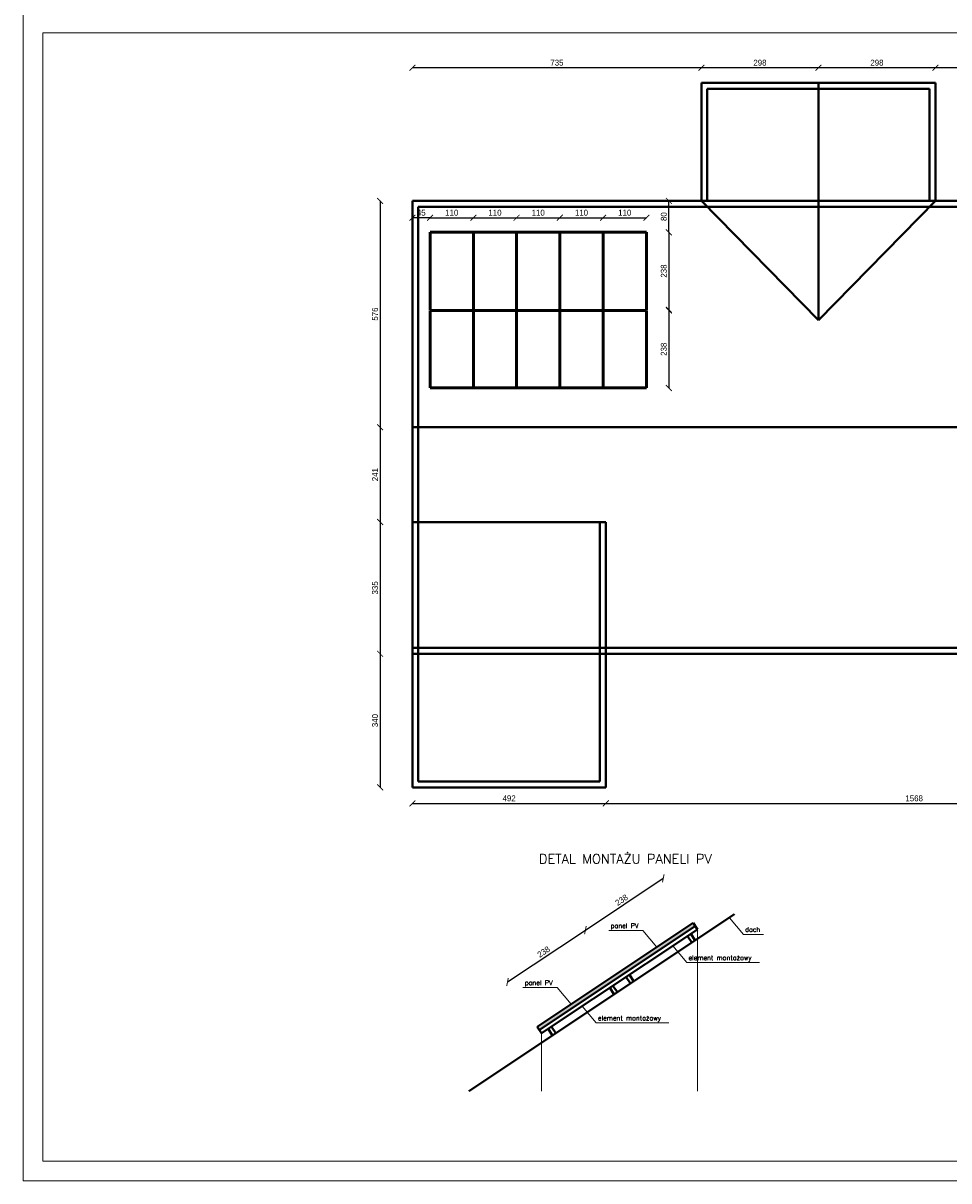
# Model space of a CAD drawing. Header units: millimetres. Extents: x 0 to 54826, y 42154 to 60442.
# Tile 2 of 64: x 26656 to 29010, y 48094 to 51039. Entities that reach past the tile are written whole.
import ezdxf

# ---------------------------------------------------------------- set-up
doc = ezdxf.new("R2010")
doc.units = ezdxf.units.MM
for name, color, linetype, lineweight in [('cienka', 3, 'Continuous', 18), ('gruba', 1, 'Continuous', 40), ('stolarka', 2, 'Continuous', 50), ('wymiary', 251, 'Continuous', 15)]:
    doc.layers.add(name, color=color, linetype=linetype, lineweight=lineweight)
doc.styles.add('ROMANS1', font='romans.shx', dxfattribs={"height": 15})
doc.styles.get("Standard").update_dxf_attribs({"font": 'GOTHIC.TTF'})
doc.dimstyles.new('secemin', dxfattribs={"dimtxt": 15, "dimasz": 15, "dimexe": 1.25, "dimexo": 0.625, "dimgap": 5, "dimtad": 1, "dimdec": 0, "dimtxsty": 'Standard', "dimblk": 'ARCHTICK', "dimcen": 0, "dimse1": 1, "dimse2": 1, "dimclrd": 256, "dimclrt": 256, "dimadec": 0, "dimazin": 0, "dimtfac": 1, "dimtdec": 0, "dimtmove": 0, "dimatfit": 3, "dimfxl": 1, "dimtfillclr": 250, "dimarcsym": 1})

# ---------------------------------------------------------------- blocks, each defined once
blk = doc.blocks.new('_ArchTick')
at = {"color": 0, "linetype": 'ByBlock', "const_width": 0.15}
blk.add_lwpolyline([(-0.5, -0.5), (0.5, 0.5)], dxfattribs=at)
blk = doc.blocks.new('*D388')
at = {"layer": 'Defpoints', "color": 0, "transparency": 16777216}
for p in [(27645.9, 49095.2), (28137.9, 49095.2), (28137.9, 49054.5)]:
    blk.add_point(p, dxfattribs=at)
at = {"layer": 'wymiary', "lineweight": -2, "transparency": 16777216}
blk.add_line((27645.9, 49054.5), (28137.9, 49054.5), dxfattribs=at)
at = {"layer": 'wymiary', "lineweight": -2, "transparency": 16777216, "xscale": 15, "yscale": 15, "zscale": 15, "rotation": 180}
blk.add_blockref('_ArchTick', (27645.9, 49054.5), dxfattribs=at)
at = {"layer": 'wymiary', "lineweight": -2, "transparency": 16777216, "xscale": 15, "yscale": 15, "zscale": 15}
blk.add_blockref('_ArchTick', (28137.9, 49054.5), dxfattribs=at)
at = {"layer": 'wymiary', "transparency": 16777216, "insert": (27891.9, 49067.3), "char_height": 15, "attachment_point": 5}
blk.add_mtext('492', dxfattribs=at)
blk = doc.blocks.new('*D389')
at = {"layer": 'Defpoints', "color": 0, "transparency": 16777216}
for p in [(29705.9, 49435.2), (28137.9, 49095.2), (29705.9, 49054.5)]:
    blk.add_point(p, dxfattribs=at)
at = {"layer": 'wymiary', "lineweight": -2, "transparency": 16777216}
blk.add_line((28137.9, 49054.5), (29705.9, 49054.5), dxfattribs=at)
at = {"layer": 'wymiary', "lineweight": -2, "transparency": 16777216, "xscale": 15, "yscale": 15, "zscale": 15, "rotation": 180}
blk.add_blockref('_ArchTick', (28137.9, 49054.5), dxfattribs=at)
at = {"layer": 'wymiary', "lineweight": -2, "transparency": 16777216, "xscale": 15, "yscale": 15, "zscale": 15}
blk.add_blockref('_ArchTick', (29705.9, 49054.5), dxfattribs=at)
at = {"layer": 'wymiary', "transparency": 16777216, "insert": (28921.9, 49067.3), "char_height": 15, "attachment_point": 5}
blk.add_mtext('1568', dxfattribs=at)
blk = doc.blocks.new('*D390')
at = {"layer": 'Defpoints', "color": 0, "transparency": 16777216}
for p in [(28137.9, 49435.2), (29825.1, 49435.2), (28137.9, 49095.2)]:
    blk.add_point(p, dxfattribs=at)
at = {"layer": 'wymiary', "lineweight": -2, "transparency": 16777216}
blk.add_line((29825.1, 49095.2), (29825.1, 49435.2), dxfattribs=at)
at = {"layer": 'wymiary', "lineweight": -2, "transparency": 16777216, "xscale": 15, "yscale": 15, "zscale": 15}
for p, rotation in [((29825.1, 49435.2), 90), ((29825.1, 49095.2), 270)]:
    blk.add_blockref('_ArchTick', p, dxfattribs=dict(at, rotation=rotation))
at = {"layer": 'wymiary', "transparency": 16777216, "insert": (29812.2, 49265.2), "char_height": 15, "attachment_point": 5, "rotation": 90}
blk.add_mtext('340', dxfattribs=at)
blk = doc.blocks.new('*D391')
at = {"layer": 'Defpoints', "color": 0, "transparency": 16777216}
for p in [(29705.9, 50011.2), (29825.1, 50011.2), (28137.9, 49435.2)]:
    blk.add_point(p, dxfattribs=at)
at = {"layer": 'wymiary', "lineweight": -2, "transparency": 16777216}
blk.add_line((29825.1, 49435.2), (29825.1, 50011.2), dxfattribs=at)
at = {"layer": 'wymiary', "lineweight": -2, "transparency": 16777216, "xscale": 15, "yscale": 15, "zscale": 15}
for p, rotation in [((29825.1, 50011.2), 90), ((29825.1, 49435.2), 270)]:
    blk.add_blockref('_ArchTick', p, dxfattribs=dict(at, rotation=rotation))
at = {"layer": 'wymiary', "transparency": 16777216, "insert": (29812.2, 49723.2), "char_height": 15, "attachment_point": 5, "rotation": 90}
blk.add_mtext('576', dxfattribs=at)
blk = doc.blocks.new('*D393')
at = {"layer": 'Defpoints', "color": 0, "transparency": 16777216}
for p in [(28975.9, 50887.2), (29825.1, 50887.2), (29705.9, 50587.2)]:
    blk.add_point(p, dxfattribs=at)
at = {"layer": 'wymiary', "lineweight": -2, "transparency": 16777216}
blk.add_line((29825.1, 50587.2), (29825.1, 50887.2), dxfattribs=at)
at = {"layer": 'wymiary', "lineweight": -2, "transparency": 16777216, "xscale": 15, "yscale": 15, "zscale": 15}
for p, rotation in [((29825.1, 50887.2), 90), ((29825.1, 50587.2), 270)]:
    blk.add_blockref('_ArchTick', p, dxfattribs=dict(at, rotation=rotation))
at = {"layer": 'wymiary', "transparency": 16777216, "insert": (29812.2, 50737.2), "char_height": 15, "attachment_point": 5, "rotation": 90}
blk.add_mtext('300', dxfattribs=at)
blk = doc.blocks.new('*D394')
at = {"layer": 'Defpoints', "color": 0, "transparency": 16777216}
for p in [(28975.9, 50925.8), (28975.9, 50587.2), (29705.9, 50587.2)]:
    blk.add_point(p, dxfattribs=at)
at = {"layer": 'wymiary', "lineweight": -2, "transparency": 16777216}
blk.add_line((29705.9, 50925.8), (28975.9, 50925.8), dxfattribs=at)
at = {"layer": 'wymiary', "lineweight": -2, "transparency": 16777216, "xscale": 15, "yscale": 15, "zscale": 15, "rotation": 180}
blk.add_blockref('_ArchTick', (28975.9, 50925.8), dxfattribs=at)
at = {"layer": 'wymiary', "lineweight": -2, "transparency": 16777216, "xscale": 15, "yscale": 15, "zscale": 15}
blk.add_blockref('_ArchTick', (29705.9, 50925.8), dxfattribs=at)
at = {"layer": 'wymiary', "transparency": 16777216, "insert": (29340.9, 50938.7), "char_height": 15, "attachment_point": 5}
blk.add_mtext('730', dxfattribs=at)
blk = doc.blocks.new('*D395')
at = {"layer": 'Defpoints', "color": 0, "transparency": 16777216}
for p in [(28678.4, 50925.8), (28678.4, 50887.2), (28975.9, 50587.2)]:
    blk.add_point(p, dxfattribs=at)
at = {"layer": 'wymiary', "lineweight": -2, "transparency": 16777216}
blk.add_line((28975.9, 50925.8), (28678.4, 50925.8), dxfattribs=at)
at = {"layer": 'wymiary', "lineweight": -2, "transparency": 16777216, "xscale": 15, "yscale": 15, "zscale": 15, "rotation": 180}
blk.add_blockref('_ArchTick', (28678.4, 50925.8), dxfattribs=at)
at = {"layer": 'wymiary', "lineweight": -2, "transparency": 16777216, "xscale": 15, "yscale": 15, "zscale": 15}
blk.add_blockref('_ArchTick', (28975.9, 50925.8), dxfattribs=at)
at = {"layer": 'wymiary', "transparency": 16777216, "insert": (28827.2, 50938.7), "char_height": 15, "attachment_point": 5}
blk.add_mtext('298', dxfattribs=at)
blk = doc.blocks.new('*D396')
at = {"layer": 'Defpoints', "color": 0, "transparency": 16777216}
for p in [(28380.9, 50925.8), (28380.9, 50887.2), (28678.4, 50887.2)]:
    blk.add_point(p, dxfattribs=at)
at = {"layer": 'wymiary', "lineweight": -2, "transparency": 16777216}
blk.add_line((28678.4, 50925.8), (28380.9, 50925.8), dxfattribs=at)
at = {"layer": 'wymiary', "lineweight": -2, "transparency": 16777216, "xscale": 15, "yscale": 15, "zscale": 15, "rotation": 180}
blk.add_blockref('_ArchTick', (28380.9, 50925.8), dxfattribs=at)
at = {"layer": 'wymiary', "lineweight": -2, "transparency": 16777216, "xscale": 15, "yscale": 15, "zscale": 15}
blk.add_blockref('_ArchTick', (28678.4, 50925.8), dxfattribs=at)
at = {"layer": 'wymiary', "transparency": 16777216, "insert": (28529.7, 50938.7), "char_height": 15, "attachment_point": 5}
blk.add_mtext('298', dxfattribs=at)
blk = doc.blocks.new('*D397')
at = {"layer": 'Defpoints', "color": 0, "transparency": 16777216}
for p in [(27645.9, 50925.8), (28380.9, 50887.2), (27645.9, 50587.2)]:
    blk.add_point(p, dxfattribs=at)
at = {"layer": 'wymiary', "lineweight": -2, "transparency": 16777216}
blk.add_line((28380.9, 50925.8), (27645.9, 50925.8), dxfattribs=at)
at = {"layer": 'wymiary', "lineweight": -2, "transparency": 16777216, "xscale": 15, "yscale": 15, "zscale": 15, "rotation": 180}
blk.add_blockref('_ArchTick', (27645.9, 50925.8), dxfattribs=at)
at = {"layer": 'wymiary', "lineweight": -2, "transparency": 16777216, "xscale": 15, "yscale": 15, "zscale": 15}
blk.add_blockref('_ArchTick', (28380.9, 50925.8), dxfattribs=at)
at = {"layer": 'wymiary', "transparency": 16777216, "insert": (28013.4, 50938.7), "char_height": 15, "attachment_point": 5}
blk.add_mtext('735', dxfattribs=at)
blk = doc.blocks.new('*D384')
at = {"layer": 'Defpoints', "color": 0, "transparency": 16777216}
for p in [(27603.9, 50587.2), (27563.8, 50011.2), (27603.9, 50011.2)]:
    blk.add_point(p, dxfattribs=at)
at = {"layer": 'wymiary', "lineweight": -2, "transparency": 16777216}
blk.add_line((27563.8, 50587.2), (27563.8, 50011.2), dxfattribs=at)
at = {"layer": 'wymiary', "lineweight": -2, "transparency": 16777216, "xscale": 15, "yscale": 15, "zscale": 15}
for p, rotation in [((27563.8, 50587.2), 90), ((27563.8, 50011.2), 270)]:
    blk.add_blockref('_ArchTick', p, dxfattribs=dict(at, rotation=rotation))
at = {"layer": 'wymiary', "transparency": 16777216, "insert": (27550.9, 50299.2), "char_height": 15, "attachment_point": 5, "rotation": 90}
blk.add_mtext('576', dxfattribs=at)
blk = doc.blocks.new('*D385')
at = {"layer": 'Defpoints', "color": 0, "transparency": 16777216}
for p in [(27603.9, 50011.2), (27563.8, 49770.2), (27603.9, 49770.2)]:
    blk.add_point(p, dxfattribs=at)
at = {"layer": 'wymiary', "lineweight": -2, "transparency": 16777216}
blk.add_line((27563.8, 50011.2), (27563.8, 49770.2), dxfattribs=at)
at = {"layer": 'wymiary', "lineweight": -2, "transparency": 16777216, "xscale": 15, "yscale": 15, "zscale": 15}
for p, rotation in [((27563.8, 50011.2), 90), ((27563.8, 49770.2), 270)]:
    blk.add_blockref('_ArchTick', p, dxfattribs=dict(at, rotation=rotation))
at = {"layer": 'wymiary', "transparency": 16777216, "insert": (27551.1, 49890.7), "char_height": 15, "attachment_point": 5, "rotation": 90}
blk.add_mtext('241', dxfattribs=at)
blk = doc.blocks.new('*D386')
at = {"layer": 'Defpoints', "color": 0, "transparency": 16777216}
for p in [(27603.9, 49770.2), (27563.8, 49435.2), (27603.9, 49435.2)]:
    blk.add_point(p, dxfattribs=at)
at = {"layer": 'wymiary', "lineweight": -2, "transparency": 16777216}
blk.add_line((27563.8, 49770.2), (27563.8, 49435.2), dxfattribs=at)
at = {"layer": 'wymiary', "lineweight": -2, "transparency": 16777216, "xscale": 15, "yscale": 15, "zscale": 15}
for p, rotation in [((27563.8, 49770.2), 90), ((27563.8, 49435.2), 270)]:
    blk.add_blockref('_ArchTick', p, dxfattribs=dict(at, rotation=rotation))
at = {"layer": 'wymiary', "transparency": 16777216, "insert": (27550.9, 49602.7), "char_height": 15, "attachment_point": 5, "rotation": 90}
blk.add_mtext('335', dxfattribs=at)
blk = doc.blocks.new('*D387')
at = {"layer": 'Defpoints', "color": 0, "transparency": 16777216}
for p in [(27603.9, 49435.2), (27563.8, 49095.2), (27603.9, 49095.2)]:
    blk.add_point(p, dxfattribs=at)
at = {"layer": 'wymiary', "lineweight": -2, "transparency": 16777216}
blk.add_line((27563.8, 49435.2), (27563.8, 49095.2), dxfattribs=at)
at = {"layer": 'wymiary', "lineweight": -2, "transparency": 16777216, "xscale": 15, "yscale": 15, "zscale": 15}
for p, rotation in [((27563.8, 49435.2), 90), ((27563.8, 49095.2), 270)]:
    blk.add_blockref('_ArchTick', p, dxfattribs=dict(at, rotation=rotation))
at = {"layer": 'wymiary', "transparency": 16777216, "insert": (27550.9, 49265.2), "char_height": 15, "attachment_point": 5, "rotation": 90}
blk.add_mtext('340', dxfattribs=at)
blk = doc.blocks.new('*D398')
at = {"layer": 'Defpoints', "color": 0, "transparency": 16777216}
for p in [(28085.9, 48732.1), (28161.6, 48618.4), (27963.5, 48486.5)]:
    blk.add_point(p, dxfattribs=at)
at = {"layer": 'wymiary', "lineweight": -2, "transparency": 16777216}
blk.add_line((27887.8, 48600.2), (28085.9, 48732.1), dxfattribs=at)
at = {"layer": 'wymiary', "lineweight": -2, "transparency": 16777216, "xscale": 15, "yscale": 15, "zscale": 15}
for p, rotation in [((28085.9, 48732.1), 33.65093107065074), ((27887.8, 48600.2), 213.6509310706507)]:
    blk.add_blockref('_ArchTick', p, dxfattribs=dict(at, rotation=rotation))
at = {"layer": 'wymiary', "transparency": 16777216, "insert": (27979.7, 48676.9), "char_height": 15, "attachment_point": 5, "rotation": 33.6509}
blk.add_mtext('238', dxfattribs=at)
blk = doc.blocks.new('*D399')
at = {"layer": 'Defpoints', "color": 0, "transparency": 16777216}
for p in [(28284, 48864), (28359.7, 48750.2), (28161.6, 48618.4)]:
    blk.add_point(p, dxfattribs=at)
at = {"layer": 'wymiary', "lineweight": -2, "transparency": 16777216}
blk.add_line((28085.9, 48732.1), (28284, 48864), dxfattribs=at)
at = {"layer": 'wymiary', "lineweight": -2, "transparency": 16777216, "xscale": 15, "yscale": 15, "zscale": 15}
for p, rotation in [((28284, 48864), 33.65093107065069), ((28085.9, 48732.1), 213.6509310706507)]:
    blk.add_blockref('_ArchTick', p, dxfattribs=dict(at, rotation=rotation))
at = {"layer": 'wymiary', "transparency": 16777216, "insert": (28177.8, 48808.7), "char_height": 15, "attachment_point": 5, "rotation": 33.6509}
blk.add_mtext('238', dxfattribs=at)
blk = doc.blocks.new('*D400')
at = {"layer": 'Defpoints', "color": 0, "transparency": 16777216}
for p in [(27800.9, 50544.3), (27690.9, 50507.2), (27800.9, 50507.2)]:
    blk.add_point(p, dxfattribs=at)
at = {"layer": 'wymiary', "lineweight": -2, "transparency": 16777216}
blk.add_line((27690.9, 50544.3), (27800.9, 50544.3), dxfattribs=at)
at = {"layer": 'wymiary', "lineweight": -2, "transparency": 16777216, "xscale": 15, "yscale": 15, "zscale": 15, "rotation": 180}
blk.add_blockref('_ArchTick', (27690.9, 50544.3), dxfattribs=at)
at = {"layer": 'wymiary', "lineweight": -2, "transparency": 16777216, "xscale": 15, "yscale": 15, "zscale": 15}
blk.add_blockref('_ArchTick', (27800.9, 50544.3), dxfattribs=at)
at = {"layer": 'wymiary', "transparency": 16777216, "insert": (27745.9, 50557.1), "char_height": 15, "attachment_point": 5}
blk.add_mtext('110', dxfattribs=at)
blk = doc.blocks.new('*D401')
at = {"layer": 'Defpoints', "color": 0, "transparency": 16777216}
for p in [(27910.9, 50544.3), (27800.9, 50507.2), (27910.9, 50507.2)]:
    blk.add_point(p, dxfattribs=at)
at = {"layer": 'wymiary', "lineweight": -2, "transparency": 16777216}
blk.add_line((27800.9, 50544.3), (27910.9, 50544.3), dxfattribs=at)
at = {"layer": 'wymiary', "lineweight": -2, "transparency": 16777216, "xscale": 15, "yscale": 15, "zscale": 15, "rotation": 180}
blk.add_blockref('_ArchTick', (27800.9, 50544.3), dxfattribs=at)
at = {"layer": 'wymiary', "lineweight": -2, "transparency": 16777216, "xscale": 15, "yscale": 15, "zscale": 15}
blk.add_blockref('_ArchTick', (27910.9, 50544.3), dxfattribs=at)
at = {"layer": 'wymiary', "transparency": 16777216, "insert": (27855.9, 50557.1), "char_height": 15, "attachment_point": 5}
blk.add_mtext('110', dxfattribs=at)
blk = doc.blocks.new('*D402')
at = {"layer": 'Defpoints', "color": 0, "transparency": 16777216}
for p in [(28020.9, 50544.3), (27910.9, 50507.2), (28020.9, 50507.2)]:
    blk.add_point(p, dxfattribs=at)
at = {"layer": 'wymiary', "lineweight": -2, "transparency": 16777216}
blk.add_line((27910.9, 50544.3), (28020.9, 50544.3), dxfattribs=at)
at = {"layer": 'wymiary', "lineweight": -2, "transparency": 16777216, "xscale": 15, "yscale": 15, "zscale": 15, "rotation": 180}
blk.add_blockref('_ArchTick', (27910.9, 50544.3), dxfattribs=at)
at = {"layer": 'wymiary', "lineweight": -2, "transparency": 16777216, "xscale": 15, "yscale": 15, "zscale": 15}
blk.add_blockref('_ArchTick', (28020.9, 50544.3), dxfattribs=at)
at = {"layer": 'wymiary', "transparency": 16777216, "insert": (27965.9, 50557.1), "char_height": 15, "attachment_point": 5}
blk.add_mtext('110', dxfattribs=at)
blk = doc.blocks.new('*D403')
at = {"layer": 'Defpoints', "color": 0, "transparency": 16777216}
for p in [(28130.9, 50544.3), (28020.9, 50507.2), (28130.9, 50507.2)]:
    blk.add_point(p, dxfattribs=at)
at = {"layer": 'wymiary', "lineweight": -2, "transparency": 16777216}
blk.add_line((28020.9, 50544.3), (28130.9, 50544.3), dxfattribs=at)
at = {"layer": 'wymiary', "lineweight": -2, "transparency": 16777216, "xscale": 15, "yscale": 15, "zscale": 15, "rotation": 180}
blk.add_blockref('_ArchTick', (28020.9, 50544.3), dxfattribs=at)
at = {"layer": 'wymiary', "lineweight": -2, "transparency": 16777216, "xscale": 15, "yscale": 15, "zscale": 15}
blk.add_blockref('_ArchTick', (28130.9, 50544.3), dxfattribs=at)
at = {"layer": 'wymiary', "transparency": 16777216, "insert": (28075.9, 50557.1), "char_height": 15, "attachment_point": 5}
blk.add_mtext('110', dxfattribs=at)
blk = doc.blocks.new('*D404')
at = {"layer": 'Defpoints', "color": 0, "transparency": 16777216}
for p in [(28240.9, 50544.3), (28130.9, 50507.2), (28240.9, 50507.2)]:
    blk.add_point(p, dxfattribs=at)
at = {"layer": 'wymiary', "lineweight": -2, "transparency": 16777216}
blk.add_line((28130.9, 50544.3), (28240.9, 50544.3), dxfattribs=at)
at = {"layer": 'wymiary', "lineweight": -2, "transparency": 16777216, "xscale": 15, "yscale": 15, "zscale": 15, "rotation": 180}
blk.add_blockref('_ArchTick', (28130.9, 50544.3), dxfattribs=at)
at = {"layer": 'wymiary', "lineweight": -2, "transparency": 16777216, "xscale": 15, "yscale": 15, "zscale": 15}
blk.add_blockref('_ArchTick', (28240.9, 50544.3), dxfattribs=at)
at = {"layer": 'wymiary', "transparency": 16777216, "insert": (28185.9, 50557.1), "char_height": 15, "attachment_point": 5}
blk.add_mtext('110', dxfattribs=at)
blk = doc.blocks.new('*D405')
at = {"layer": 'Defpoints', "color": 0, "transparency": 16777216}
for p in [(27645.9, 50544.3), (27645.9, 50507.2), (27690.9, 50507.2)]:
    blk.add_point(p, dxfattribs=at)
at = {"layer": 'wymiary', "lineweight": -2, "transparency": 16777216}
blk.add_line((27690.9, 50544.3), (27645.9, 50544.3), dxfattribs=at)
at = {"layer": 'wymiary', "lineweight": -2, "transparency": 16777216, "xscale": 15, "yscale": 15, "zscale": 15, "rotation": 180}
blk.add_blockref('_ArchTick', (27645.9, 50544.3), dxfattribs=at)
at = {"layer": 'wymiary', "lineweight": -2, "transparency": 16777216, "xscale": 15, "yscale": 15, "zscale": 15}
blk.add_blockref('_ArchTick', (27690.9, 50544.3), dxfattribs=at)
at = {"layer": 'wymiary', "transparency": 16777216, "insert": (27668.4, 50557.1), "char_height": 15, "attachment_point": 5}
blk.add_mtext('45', dxfattribs=at)
blk = doc.blocks.new('*D406')
at = {"layer": 'Defpoints', "color": 0, "transparency": 16777216}
for p in [(27690.9, 50507.2), (27690.9, 50310.2), (28298.2, 50310.2)]:
    blk.add_point(p, dxfattribs=at)
at = {"layer": 'wymiary', "lineweight": -2, "transparency": 16777216}
blk.add_line((28298.2, 50507.2), (28298.2, 50310.2), dxfattribs=at)
at = {"layer": 'wymiary', "lineweight": -2, "transparency": 16777216, "xscale": 15, "yscale": 15, "zscale": 15}
for p, rotation in [((28298.2, 50507.2), 90), ((28298.2, 50310.2), 270)]:
    blk.add_blockref('_ArchTick', p, dxfattribs=dict(at, rotation=rotation))
at = {"layer": 'wymiary', "transparency": 16777216, "insert": (28285.3, 50408.7), "char_height": 15, "attachment_point": 5, "rotation": 90}
blk.add_mtext('238', dxfattribs=at)
blk = doc.blocks.new('*D407')
at = {"layer": 'Defpoints', "color": 0, "transparency": 16777216}
for p in [(28240.9, 50308.2), (28240.9, 50111.2), (28298.2, 50111.2)]:
    blk.add_point(p, dxfattribs=at)
at = {"layer": 'wymiary', "lineweight": -2, "transparency": 16777216}
blk.add_line((28298.2, 50308.2), (28298.2, 50111.2), dxfattribs=at)
at = {"layer": 'wymiary', "lineweight": -2, "transparency": 16777216, "xscale": 15, "yscale": 15, "zscale": 15}
for p, rotation in [((28298.2, 50308.2), 90), ((28298.2, 50111.2), 270)]:
    blk.add_blockref('_ArchTick', p, dxfattribs=dict(at, rotation=rotation))
at = {"layer": 'wymiary', "transparency": 16777216, "insert": (28285.3, 50209.7), "char_height": 15, "attachment_point": 5, "rotation": 90}
blk.add_mtext('238', dxfattribs=at)
blk = doc.blocks.new('*D408')
at = {"layer": 'Defpoints', "color": 0, "transparency": 16777216}
for p in [(28240.9, 50587.2), (28298.2, 50587.2), (28240.9, 50507.2)]:
    blk.add_point(p, dxfattribs=at)
at = {"layer": 'wymiary', "lineweight": -2, "transparency": 16777216}
blk.add_line((28298.2, 50507.2), (28298.2, 50587.2), dxfattribs=at)
at = {"layer": 'wymiary', "lineweight": -2, "transparency": 16777216, "xscale": 15, "yscale": 15, "zscale": 15}
for p, rotation in [((28298.2, 50587.2), 90), ((28298.2, 50507.2), 270)]:
    blk.add_blockref('_ArchTick', p, dxfattribs=dict(at, rotation=rotation))
at = {"layer": 'wymiary', "transparency": 16777216, "insert": (28285.3, 50547.2), "char_height": 15, "attachment_point": 5, "rotation": 90}
blk.add_mtext('80', dxfattribs=at)

msp = doc.modelspace()

# ---------------------------------------------------------------- hatches: boundary and pattern name
at = {"layer": 'gruba'}
h = msp.add_hatch(color=256, dxfattribs=at)
h.dxf.hatch_style = 1
h.paths.add_polyline_path([(28365.264, 48741.921), (28359.722, 48750.246), (27963.486, 48486.479), (27969.027, 48478.155)])

# ---------------------------------------------------------------- linework, layer by layer
at = {"layer": 'cienka'}
for p, q in [((26656.075, 48094.309), (26656.075, 51064.309)), ((26706.075, 48144.309), (26706.075, 51014.309)), ((26706.075, 51014.309), (30806.075, 51014.309)), ((28487.503, 48721.306), (28452.086, 48763.679)), ((28145.328, 48730.976), (28232.115, 48730.976)), ((28232.115, 48730.976), (28267.532, 48688.603)), ((28370.805, 48733.597), (28370.805, 48322.362)), ((28487.503, 48721.306), (28539.005, 48721.306)), ((28343.434, 48649.428), (28308.017, 48691.8)), ((28343.434, 48649.428), (28528.534, 48649.428)), ((27927.084, 48585.968), (28013.871, 48585.968)), ((28013.871, 48585.968), (28049.288, 48543.596)), ((28113.029, 48496.052), (28077.612, 48538.424)), ((28113.029, 48496.052), (28298.129, 48496.052)), ((27974.569, 48469.831), (27974.569, 48322.362)), ((30806.075, 48144.309), (26706.075, 48144.309)), ((30856.075, 48094.309), (26656.075, 48094.309))]:
    msp.add_line(p, q, dxfattribs=at)
at = {"layer": 'gruba'}
for p, q in [((28380.927, 50587.24), (28380.927, 50887.24)), ((28380.927, 50887.24), (28975.927, 50887.24)), ((28395.927, 50587.24), (28395.927, 50872.24)), ((28395.927, 50872.24), (28960.927, 50872.24)), ((28678.427, 50283.396), (28678.427, 50887.24)), ((28960.927, 50872.24), (28960.927, 50587.24)), ((28975.927, 50887.24), (28975.927, 50587.24)), ((27645.927, 50587.24), (29705.927, 50587.24)), ((27645.927, 50587.24), (27645.927, 49095.24)), ((27660.927, 50572.24), (29690.927, 50572.24)), ((27660.927, 50572.24), (27660.927, 49110.24)), ((28678.427, 50283.396), (28380.927, 50587.24)), ((28678.427, 50283.396), (28975.927, 50587.24)), ((27645.927, 50011.24), (29705.927, 50011.24)), ((27645.927, 49770.24), (28137.927, 49770.24)), ((28122.927, 49110.24), (28122.927, 49770.24)), ((28137.927, 49095.24), (28137.927, 49770.24)), ((28384.221, 49450.24), (27645.927, 49450.24)), ((29690.927, 49450.24), (28384.221, 49450.24)), ((27660.927, 49435.24), (27645.927, 49435.24)), ((28384.221, 49435.24), (27660.927, 49435.24)), ((29705.927, 49435.24), (28384.221, 49435.24)), ((27645.927, 49095.24), (28137.927, 49095.24)), ((27660.927, 49110.24), (28122.927, 49110.24)), ((27789.13, 48322.362), (28465.13, 48772.362)), ((27963.486, 48486.479), (28359.722, 48750.246)), ((27969.027, 48478.155), (28365.264, 48741.921)), ((28370.805, 48733.597), (28359.722, 48750.246)), ((27974.569, 48469.831), (28370.805, 48733.597)), ((28356.915, 48700.325), (28345.832, 48716.973)), ((28365.239, 48705.866), (28354.156, 48722.515)), ((28200.418, 48596.148), (28189.335, 48612.796)), ((28208.742, 48601.689), (28197.66, 48618.338)), ((28158.797, 48568.441), (28147.714, 48585.09)), ((28167.121, 48573.983), (28156.038, 48590.631)), ((27974.569, 48469.831), (27963.486, 48486.479)), ((28002.3, 48464.265), (27991.217, 48480.913)), ((28010.624, 48469.806), (27999.542, 48486.454))]:
    msp.add_line(p, q, dxfattribs=at)
at = {"layer": 'stolarka'}
for p, q in [((27690.927, 50507.24), (27690.927, 50310.24)), ((27690.927, 50507.24), (28240.927, 50507.24)), ((27800.927, 50507.24), (27800.927, 50310.24)), ((27910.927, 50507.24), (27910.927, 50310.24)), ((28020.927, 50507.24), (28020.927, 50310.24)), ((28130.927, 50507.24), (28130.927, 50310.24)), ((28240.927, 50507.24), (28240.927, 50310.24)), ((27690.927, 50308.24), (27690.927, 50111.24)), ((27690.927, 50308.24), (28240.927, 50308.24)), ((27800.927, 50308.24), (27800.927, 50111.24)), ((27910.927, 50308.24), (27910.927, 50111.24)), ((28020.927, 50308.24), (28020.927, 50111.24)), ((28130.927, 50308.24), (28130.927, 50111.24)), ((28240.927, 50308.24), (28240.927, 50111.24)), ((27690.927, 50111.24), (28240.927, 50111.24))]:
    msp.add_line(p, q, dxfattribs=at)

# ---------------------------------------------------------------- texts
at = {"layer": 'cienka', "attachment_point": 1, "style": 'ROMANS1'}
for s, insert, char_height, width in [('DETAL MONTAŻU PANELI PV', (27967.946, 48925.536), 24, 724.80663), ('panel PV', (28149.988, 48749.318), 12, 362.40331), ('dach', (28492.163, 48739.648), 12, 362.40331), ('element montażowy', (28348.093, 48667.77), 12, 362.40331), ('panel PV', (27931.744, 48604.31), 12, 362.40331), ('element montażowy', (28117.688, 48514.394), 12, 362.40331)]:
    msp.add_mtext(s, dxfattribs=dict(at, insert=insert, char_height=char_height, width=width))

# ---------------------------------------------------------------- dimensions: what is measured, and where the dimension line sits
at = {"layer": 'wymiary'}
for base, p1, p2, picture, middle in [((27645.927, 50925.789), (28380.927, 50887.24), (27645.927, 50587.24), '*D397', (28013.427, 50938.666)), ((28380.926725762, 50925.789117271), (28678.426725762, 50887.239679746), (28380.926725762, 50887.239679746), '*D396', (28529.676725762, 50938.666411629)), ((28678.426725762, 50925.789117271), (28975.926725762, 50587.239679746), (28678.426725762, 50887.239679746), '*D395', (28827.176725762, 50938.666411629)), ((27910.927, 50544.273), (27800.927, 50507.24), (27910.927, 50507.24), '*D401', (27855.927, 50557.15)), ((28020.927, 50544.273), (27910.927, 50507.24), (28020.927, 50507.24), '*D402', (27965.927, 50557.15)), ((28130.927, 50544.273), (28020.927, 50507.24), (28130.927, 50507.24), '*D403', (28075.927, 50557.15)), ((28240.927, 50544.273), (28130.927, 50507.24), (28240.927, 50507.24), '*D404', (28185.927, 50557.15)), ((29705.927, 49054.451), (28137.927, 49095.24), (29705.927, 49435.24), '*D389', (28921.927, 49067.328))]:
    dim = msp.add_linear_dim(base=base, p1=p1, p2=p2, dimstyle='secemin', override={"dimtmove": 1}, dxfattribs=at)
    dim.commit()
    dim.dimension.update_dxf_attribs({"geometry": picture, "text_midpoint": middle})
for base, p1, p2, picture, middle in [((28975.927, 50925.789), (29705.927, 50587.24), (28975.927, 50587.24), '*D394', (29340.927, 50938.666)), ((27645.927, 50544.273), (27690.927, 50507.24), (27645.927, 50507.24), '*D405', (27668.427, 50557.15)), ((27800.927, 50544.273), (27690.927, 50507.24), (27800.927, 50507.24), '*D400', (27745.927, 50557.15)), ((28137.927, 49054.451), (27645.927, 49095.24), (28137.927, 49095.24), '*D388', (27891.927, 49067.328))]:
    dim = msp.add_linear_dim(base=base, p1=p1, p2=p2, dimstyle='secemin', dxfattribs=at)
    dim.commit()
    dim.dimension.update_dxf_attribs({"geometry": picture, "text_midpoint": middle})
for base, p1, p2, angle, picture, middle in [((29825.09, 50887.24), (29705.927, 50587.24), (28975.927, 50887.24), 90, '*D393', (29812.212, 50737.24)), ((27563.776, 49770.24), (27603.888, 50011.24), (27603.888, 49770.24), 90, '*D385', (27551.087, 49890.74)), ((29825.09, 50011.24), (28137.927, 49435.24), (29705.927, 50011.24), 90, '*D391', (29812.212, 49723.24)), ((27563.776, 49435.24), (27603.888, 49770.24), (27603.888, 49435.24), 90, '*D386', (27550.898, 49602.74)), ((27563.776, 49095.24), (27603.888, 49435.24), (27603.888, 49095.24), 90, '*D387', (27550.898, 49265.24)), ((28284.024, 48863.962), (28161.604, 48618.362), (28359.722, 48750.246), 213.650931, '*D399', (28177.829, 48808.739))]:
    dim = msp.add_linear_dim(base=base, p1=p1, p2=p2, angle=angle, dimstyle='secemin', override={"dimtmove": 1}, dxfattribs=at)
    dim.commit()
    dim.dimension.update_dxf_attribs({"geometry": picture, "text_midpoint": middle})
for base, p1, p2, picture, middle in [((27563.776, 50011.24), (27603.888, 50587.24), (27603.888, 50011.24), '*D384', (27550.898, 50299.24)), ((28298.174, 50587.24), (28240.927, 50507.24), (28240.927, 50587.24), '*D408', (28285.297, 50547.24)), ((29825.09, 49435.24), (28137.927, 49095.24), (28137.927, 49435.24), '*D390', (29812.212, 49265.24))]:
    dim = msp.add_linear_dim(base=base, p1=p1, p2=p2, angle=90, dimstyle='secemin', dxfattribs=at)
    dim.commit()
    dim.dimension.update_dxf_attribs({"geometry": picture, "text_midpoint": middle})
for base, p1, p2, picture, middle in [((28298.174, 50310.24), (27690.927, 50507.24), (27690.927, 50310.24), '*D406', (28285.297, 50408.74)), ((28298.174, 50111.24), (28240.927, 50308.24), (28240.927, 50111.24), '*D407', (28285.297, 50209.74))]:
    dim = msp.add_linear_dim(base=base, p1=p1, p2=p2, angle=90, text='238', dimstyle='secemin', dxfattribs=at)
    dim.commit()
    dim.dimension.update_dxf_attribs({"geometry": picture, "text_midpoint": middle})
dim = msp.add_aligned_dim(p1=(27963.486, 48486.479), p2=(28161.604, 48618.362), distance=136.607, dimstyle='secemin', dxfattribs=at)
dim.commit()
dim.dimension.update_dxf_attribs({"geometry": '*D398', "text_midpoint": (27979.711, 48676.856)})

doc.saveas('drawing.dxf')
